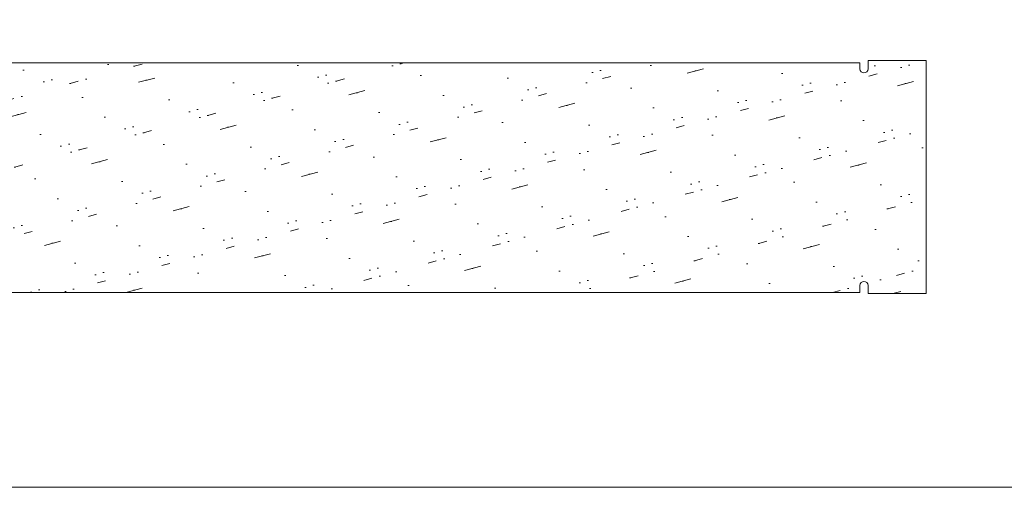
# Model space of a CAD drawing. Header units: millimetres. Extents: x 83969 to 164243, y -22860 to 4849.
# Tile 45 of 116: x 163464 to 163481, y -21468 to -21460. Entities that reach past the tile are written whole.
import ezdxf

# ---------------------------------------------------------------- set-up
doc = ezdxf.new("R2010")
doc.units = ezdxf.units.MM
doc.layers.get('0').update_dxf_attribs({"color": 251, "lineweight": 0})

# ---------------------------------------------------------------- blocks, each defined once
blk = doc.blocks.new('Panel zaślepiający 2U')
h = blk.add_hatch()
h.set_pattern_fill('GROUT', color=256, scale=0.25, angle=15, style=0)
h.set_pattern_definition([(15, (-221.187624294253, -203.5279369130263), (-0.3507189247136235, 2.535626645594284), [0.3175, -2.2225]), (15, (-221.1274679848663, -202.5257175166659), (-0.6574003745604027, 2.453451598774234), [0, -2.54]), (15, (-221.8009871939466, -203.6922870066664), (0.2626439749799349, 2.699976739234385), [0, -2.54]), (15, (-222.2940374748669, -201.8521983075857), (1.796051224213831, 3.110851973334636), [0.635, -4.445]), (15, (-220.0430735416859, -202.8925552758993), (-0.6574003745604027, 2.453451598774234), [0, -2.54]), (15, (-220.5742613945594, -203.3635868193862), (-0.04403747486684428, 2.617801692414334), [0, -2.54]), (15, (-220.3497549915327, -202.9747303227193), (-0.6574003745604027, 2.453451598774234), [0, -2.54]), (15, (-221.9873560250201, -201.7700232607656), (-0.6574003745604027, 2.453451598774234), [0, -2.54])])
h.paths.add_polyline_path([(46.67249973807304, 6.476403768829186e-08), (48.89499973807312, 6.476403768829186e-08), (48.89499973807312, 4.445000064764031), (48.89500005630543, 8.889999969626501), (46.67250005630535, 8.889999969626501), (46.67250005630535, 8.578849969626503, -0.9999999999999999), (46.36135005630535, 8.578849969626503), (46.36135005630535, 8.802988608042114), (2.533650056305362, 8.802988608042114), (2.533650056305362, 8.578849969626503, -0.9999999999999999), (2.222500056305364, 8.578849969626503), (2.222500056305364, 8.889999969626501), (5.630533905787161e-08, 8.889999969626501), (5.630533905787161e-08, 4.444999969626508), (-2.619269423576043e-07, 6.476403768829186e-08), (2.222499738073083, 6.476403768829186e-08), (2.222499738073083, 0.3111500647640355, -0.9999999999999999), (2.53364973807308, 0.3111500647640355), (2.53364973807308, 0.03924461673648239), (46.36134973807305, 0.03924461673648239), (46.36134973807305, 0.3111500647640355, -0.9999999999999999), (46.67249973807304, 0.3111500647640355)])
for p, q in [((46.36135005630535, 8.802988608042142), (2.533650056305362, 8.802988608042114)), ((46.36135005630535, 8.802988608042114), (46.36135005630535, 8.578849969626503)), ((46.67249997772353, 8.89000003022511), (48.89499997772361, 8.89000003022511)), ((46.67250005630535, 8.889999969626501), (48.89500005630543, 8.889999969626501)), ((46.67250005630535, 8.578849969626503), (46.67250005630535, 8.889999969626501)), ((48.89500005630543, 4.444999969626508), (48.89500005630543, 8.889999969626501)), ((48.89499973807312, 6.476403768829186e-08), (48.89499973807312, 4.445000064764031)), ((46.36134973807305, 0.03924461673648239), (2.53364973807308, 0.03924461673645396)), ((46.36134973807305, 0.03924461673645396), (46.36134973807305, 0.3111500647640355)), ((46.67249973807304, 0.3111500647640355), (46.67249973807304, 6.476403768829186e-08)), ((46.67249973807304, 6.476403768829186e-08), (48.89499973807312, 6.476403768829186e-08))]:
    blk.add_line(p, q)
for centre, start, end in [((46.51692505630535, 8.578849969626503), 180, 0), ((46.51692473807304, 0.3111500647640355), 0, 180)]:
    blk.add_arc(centre, 0.1555750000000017, start, end)

msp = doc.modelspace()

# ---------------------------------------------------------------- linework, layer by layer
msp.add_lwpolyline([(163456.252951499, -21431.45785929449), (163510.0806221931, -21431.45785929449), (163510.0806221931, -21467.63051551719), (163456.252951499, -21467.63051551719)], close=True)

# ---------------------------------------------------------------- block references
at = {"xscale": 0.4438665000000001, "yscale": 0.4438665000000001, "zscale": 0.4438665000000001}
msp.add_blockref('Panel zaślepiający 2U', (163457.5709786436, -21464.35064396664), dxfattribs=at)

doc.saveas('drawing.dxf')
